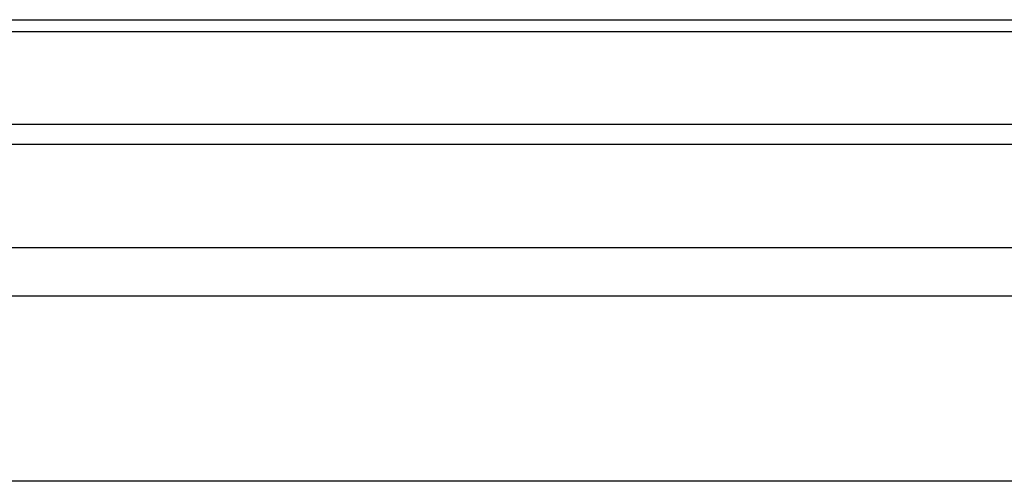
# Model space of a CAD drawing. Header units: inches. Extents: x 0 to 82.5, y 0 to 53.4.
# Tile 76 of 128: x 36.2 to 37, y 51 to 51.4. Entities that reach past the tile are written whole.
import ezdxf

# ---------------------------------------------------------------- set-up
doc = ezdxf.new("R2010")
doc.units = ezdxf.units.IN
doc.header["$LTSCALE"] = 4.538835
doc.header["$MEASUREMENT"] = 0
doc.layers.add('DOOR_ASSEMBLY', color=7, linetype='CONTINUOUS')

msp = doc.modelspace()

# ---------------------------------------------------------------- linework, layer by layer
at = {"layer": 'DOOR_ASSEMBLY', "color": 7, "linetype": 'Continuous'}
for p, q in [((35.84365, 51.3941), (37.31474, 51.3941)), ((35.8505, 51.3844), (37.30789, 51.3844)), ((36.09395, 51.30789), (37.06499, 51.30789)), ((36.09395, 51.29114), (37.06513, 51.29114)), ((37.06513, 51.20567), (36.09395, 51.20567))]:
    msp.add_line(p, q, dxfattribs=at)
at = {"layer": 'DOOR_ASSEMBLY', "color": 3, "linetype": 'Continuous'}
for p, q in [((37.73419, 51.16567), (21.92419, 51.16567)), ((37.68719, 51.01268), (21.97119, 51.01268))]:
    msp.add_line(p, q, dxfattribs=at)

doc.saveas('drawing.dxf')
